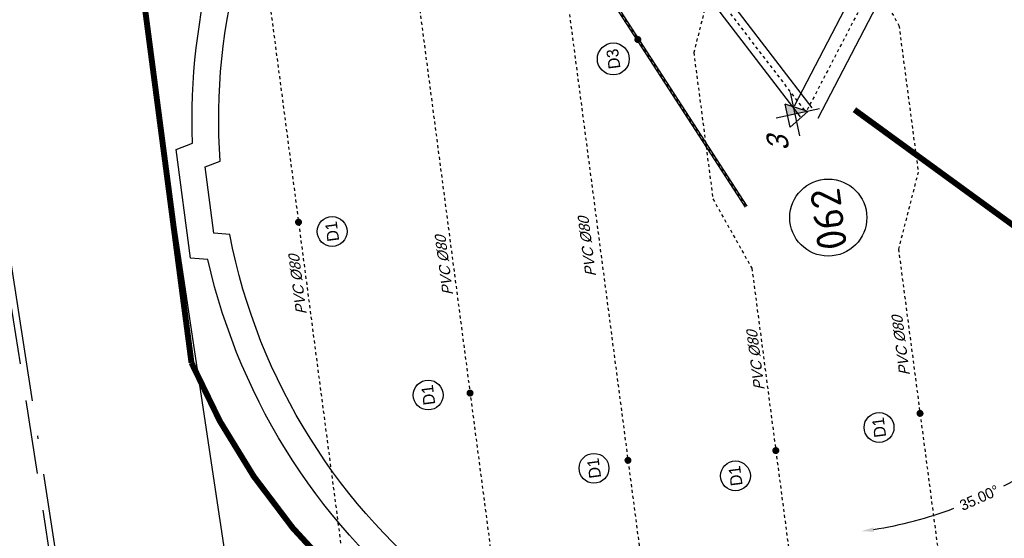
# Model space of a CAD drawing. Header units: metres. Extents: x 118052 to 118564, y 454784 to 455719.
# Tile 4 of 160: x 118171 to 118204, y 455175 to 455193. Entities that reach past the tile are written whole.
import ezdxf
from ezdxf.enums import TextEntityAlignment as Align

# ---------------------------------------------------------------- set-up
doc = ezdxf.new("R2010")
doc.units = ezdxf.units.M
doc.header["$LTSCALE"] = 0.5
doc.header["$PDMODE"] = 3
doc.header["$PDSIZE"] = 0.25
for name, pattern in [('ACAD_ISO10W100', [18, 12, -3, 0, -3]), ('DASHED', [19.05, 12.7, -6.35]), ('DASHED2', [0.375, 0.25, -0.125]), ('Tauw_L_Center1', [13, 8, -1.67, 1.66, -1.67]), ('Tauw_L_Center2', [6.499, 4, -0.833, 0.833, -0.833])]:
    doc.linetypes.add(name, pattern=pattern)
for name, color, linetype in [('_gebouwen', 7, 'Continuous'), ('_verharding', 7, 'Continuous'), ('A06-001-01', 7, 'Continuous'), ('BL00_WERKGRENS', 5, 'DASHED2'), ('EL_N_A_EB00----REVISIE~-_-----', 1, 'Continuous'), ('Grens', 1, 'ACAD_ISO10W100'), ('KABELLOOP', 6, 'Continuous'), ('Koningsstal VIEUWPORT', 254, 'Continuous'), ('ZU_N_-_AL999---LA_PE-63_vbr11__20_^200~M_-----', 7, 'Continuous'), ('ZU_N_-_AL999---LD_pvc80_sdr00__18_^200~-_-----', 7, 'Continuous'), ('ZU_N_-_AL999---LD_pvc80_sdr00__20_^200~M_-----', 7, 'Continuous'), ('ZU_N_-_DX1AMA--_maatvoering_ANG__18_^200', 7, 'Continuous'), ('ZU_N_-_EL999---LA_PE-63_zgr17~W_-----', 15, 'Continuous'), ('ZU_N_-_EL999---LD_PE-65_sdr00~H_-----', 2, 'Tauw_L_Center2'), ('ZU_N_-_EL999---LD_pvc80_sdr00~H_-----', 2, 'Tauw_L_Center2'), ('ZU_N_-_EL999---LS_GVK500_pgr05~H_-----', 2, 'Tauw_L_Center2'), ('ZU_N_-_EL999---LS_GVK500_pgr05~W_-----', 2, 'Continuous'), ('ZU_N_-_EL999---LW_gvk900_pgr05~H_-----', 2, 'Tauw_L_Center1'), ('ZU_N_-_EL999---LW_gvk900_pgr05~W_-----', 2, 'Continuous'), ('ZU_N_-_MB00----SYM_SONDERING~-_001--', 1, 'Continuous'), ('ZU_N_-_ML999---LA_PE-63_vbr11__20_^200~M_-----', 7, 'Continuous'), ('ZU_N_-_ML999---LD_pvc80_sdr00__20_^200~M_-----', 7, 'Continuous'), ('ZU_N_-_TB00----tekst__35_^200~-_-----', 7, 'Continuous')]:
    doc.layers.add(name, color=color, linetype=linetype)
doc.layers.add('_hekwerk', color=7, linetype='Continuous', lineweight=50)
doc.styles.add('civiel', font='civiel.shx')
doc.styles.add('ISOCPEUR', font='isocpeur.ttf', dxfattribs={"height": 2.5})
doc.styles.add('TAUW-ISOCP', font='tcb_isocp.shx')
doc.styles.add('tcb_isocp', font='tcb_isocp.shx')
doc.dimstyles.new('tzu18-dot_^200', dxfattribs={"dimscale": 200, "dimtxt": 1.8, "dimasz": 3, "dimexe": 2, "dimexo": 0, "dimgap": 0.5, "dimtad": 1, "dimdec": 0, "dimzin": 0, "dimdsep": 46, "dimtxsty": 'TAUW-ISOCP', "dimblk": 'DOTSMALL', "dimcen": 2, "dimdle": 1.5, "dimclre": 8, "dimadec": 0, "dimazin": 0, "dimtp": 1, "dimtm": 1, "dimtfac": 1, "dimtix": 1, "dimtmove": 1, "dimatfit": 3, "dimldrblk": 'DOTSMALL', "dimfxl": 1, "dimtvp": 0.5, "dimtolj": 1, "dimtzin": 0, "dimlwd": -1, "dimlwe": 5, "dimarcsym": 0})

# ---------------------------------------------------------------- blocks, each defined once
blk = doc.blocks.new('zusondg1')
for p, q in [((0, -1.056), (0, 0.819)), ((-0.934, 0), (0.934, 0)), ((-0.5, 0.315), (0, -0.551)), ((-0.5, 0.315), (0.5, 0.315)), ((0, -0.551), (0.5, 0.315))]:
    blk.add_line(p, q)
for points in [[(0, -0.551), (0, 0.315), (0.5, 0.315)], [(0, -0.551), (0, 0.315), (0.5, 0.315), (0, -0.551)]]:
    blk.add_solid(points)
blk = doc.blocks.new('*D166')
at = {"layer": 'Defpoints', "color": 0, "transparency": 16777216}
for p in [(-247920, 74162), (-254674, 64213), (-284966, 59849), (-262230, 59850), (-238585, 59852)]:
    blk.add_point(p, dxfattribs=at)
at = {"layer": 'ZU_N_-_DX1AMA--_maatvoering_ANG__18_^200', "transparency": 16777216}
for start, end in [(25.5292, 42.1663), (2.8409, 13.3477)]:
    blk.add_arc((-262230, 59850), 8725, start, end, dxfattribs=at)
for points in [[(-255815, 65657), (-255711, 65756), (-256061, 66020)], [(-253444, 60284), (-253588, 60281), (-253505, 59851)]]:
    blk.add_solid(points, dxfattribs=at)
at = {"layer": 'ZU_N_-_DX1AMA--_maatvoering_ANG__18_^200', "transparency": 16777216, "insert": (-254003, 62754), "char_height": 360, "attachment_point": 5, "rotation": 109.4384, "style": 'civiel'}
blk.add_mtext('\\A1;45.00°', dxfattribs=at)
blk = doc.blocks.new('_DotSmall')
at = {"color": 0, "linetype": 'ByBlock', "const_width": 0.5}
blk.add_lwpolyline([(-0.0625, 0, 1), (0.0625, 0, 1)], format="xyb", close=True, dxfattribs=at)
blk = doc.blocks.new('*D172')
at = {"layer": 'Defpoints', "color": 0, "transparency": 16777216}
for p in [(-284966, 59849), (-262230, 59850), (-238585, 59852), (-275369, 54182), (-278808, 48242)]:
    blk.add_point(p, dxfattribs=at)
at = {"layer": 'ZU_N_-_DX1AMA--_maatvoering_ANG__18_^200', "transparency": 16777216}
for start, end in [(181.7335, 193.0116), (200.4302, 213.2701)]:
    blk.add_arc((-262230, 59850), 14309, start, end, dxfattribs=at)
for points in [[(-276604, 59416), (-276460, 59418), (-276539, 59849)], [(-274134, 52041), (-274253, 51960), (-273951, 51643)]]:
    blk.add_solid(points, dxfattribs=at)
at = {"layer": 'ZU_N_-_DX1AMA--_maatvoering_ANG__18_^200', "transparency": 16777216, "insert": (-275934, 55733), "char_height": 360, "attachment_point": 5, "rotation": 286.7209, "style": 'TAUW-ISOCP'}
blk.add_mtext('\\A1;35.00°', dxfattribs=at)
blk = doc.blocks.new('A$C6DFC50BF')
at = {"layer": 'KABELLOOP', "linetype": 'DASHED', "const_width": 200}
blk.add_lwpolyline([(-5706, 21708, 0.593975), (-14559, -16810)], format="xyb", dxfattribs=at)
for points in [[(114096, 21708), (-5706, 21708)], [(-16511, -21622), (-15727, -20837), (-15727, -18037), (-127, -1637)]]:
    blk.add_lwpolyline(points, dxfattribs=at)
blk = doc.blocks.new('Leidingen')
at = {"layer": 'ZU_N_-_EL999---LA_PE-63_zgr17~W_-----'}
for points in [[(-244100.6, 72461.7), (-244100.6, 72429.8, -0.2894514), (-244208.4, 72259.1), (-265146.9, 62304.6)], [(-244037.6, 72461.7), (-244037.6, 72429.8, -0.2894514), (-244181.4, 72202.2), (-265119.8, 62247.7)]]:
    blk.add_lwpolyline(points, format="xyb", dxfattribs=at)
at = {"layer": 'ZU_N_-_EL999---LD_PE-65_sdr00~H_-----'}
blk.add_lwpolyline([(-244069.1, 72461.7), (-244069.1, 72429.8, -0.2894514), (-244194.9, 72230.7), (-265133.3, 62276.1)], format="xyb", dxfattribs=at)
at = {"layer": 'ZU_N_-_EL999---LD_pvc80_sdr00~H_-----'}
for points in [[(-243669.1, 77350.1), (-280415.9, 77350.1)], [(-243669.1, 72350.1), (-284155.4, 72350.1)], [(-243669.1, 67350.1), (-286328.2, 67350.1)], [(-243669.1, 62350.1), (-257229.9, 62350.1), (-259729.9, 63350.1), (-264729.9, 63350.1), (-267229.9, 62350.1), (-287344.2, 62350.1)], [(-243669.1, 57350.1), (-257229.9, 57350.1), (-259729.9, 56350.1), (-264729.9, 56350.1), (-267229.9, 57350.1), (-287344.2, 57350.1)]]:
    blk.add_lwpolyline(points, dxfattribs=at)
at = {"layer": 'ZU_N_-_EL999---LS_GVK500_pgr05~H_-----'}
blk.add_lwpolyline([(-189887.3, 47854.6), (-189888.3, 63534.5, 0.1989124), (-190108, 64064.8), (-203954.7, 77909.9, 0.1989124), (-204485.1, 78129.5), (-230375.5, 78127.9, 0.1316525), (-230750.5, 78027.4), (-244703.6, 69970.4), (-262229.9, 59850.1)], format="xyb", dxfattribs=at)
at = {"layer": 'ZU_N_-_EL999---LS_GVK500_pgr05~W_-----'}
for points in [[(-189637.3, 47854.6), (-189638.3, 63534.5, 0.1989124), (-189931.2, 64241.6), (-203778, 78086.7, 0.1989124), (-204485.1, 78379.5), (-230375.5, 78377.9, 0.1316525), (-230875.5, 78243.9), (-262354.9, 60066.6)], [(-190137.3, 47854.6), (-190138.3, 63534.5, 0.1989124), (-190284.7, 63888.1), (-204131.5, 77733.1, 0.1989124), (-204485.1, 77879.5), (-230375.5, 77877.9, 0.1316525), (-230625.5, 77810.9), (-262104.9, 59633.6)]]:
    blk.add_lwpolyline(points, format="xyb", dxfattribs=at)
at = {"layer": 'ZU_N_-_EL999---LW_gvk900_pgr05~H_-----'}
blk.add_lwpolyline([(-245638.2, 48260.9), (-262229.9, 59850.1)], dxfattribs=at)
at = {"layer": 'ZU_N_-_EL999---LW_gvk900_pgr05~W_-----'}
for points in [[(-245384.7, 48632.6), (-261972.2, 60219)], [(-245900, 47894.8), (-262487.6, 59481.1)]]:
    blk.add_lwpolyline(points, dxfattribs=at)
at = {"layer": 'ZU_N_-_ML999---LA_PE-63_vbr11__20_^200~M_-----', "flags": 128}
blk.add_lwpolyline([(-259050.1, 65168.2, 0, 0, 0), (-258988.5, 65065.3, 0, 91.8, 0), (-258993.2, 65073.1, 91.8, 169.7, 0), (-259006.5, 65095.4, 169.7, 221.7, 0), (-259026.5, 65128.8, 221.7, 240, 0), (-259050.1, 65168.2, 240, 221.7, 0), (-259073.7, 65207.6, 221.7, 169.7, 0), (-259093.7, 65241, 169.7, 91.8, 0), (-259107.1, 65263.3, 91.8, 0, 0), (-259111.8, 65271.1, 0, 0, 0), (-259050.1, 65168.2, 0, 0, 0), (-259315.6, 65611.4, 0, 0, 0)], format="xyseb", dxfattribs=at)
at = {"layer": 'ZU_N_-_ML999---LA_PE-63_vbr11__20_^200~M_-----'}
blk.add_circle((-259593.4, 66075.2), 540.6, dxfattribs=at)
at = {"layer": 'ZU_N_-_ML999---LD_pvc80_sdr00__20_^200~M_-----', "flags": 128}
for points in [[(-263687.7, 77350.1, 0, 0, 0), (-263640.9, 77460.6, 0, 91.8, 0), (-263644.4, 77452.1, 91.8, 169.7, 0), (-263654.6, 77428.2, 169.7, 221.7, 0), (-263669.8, 77392.3, 221.7, 240, 0), (-263687.7, 77350.1, 240, 221.7, 0), (-263705.6, 77307.8, 221.7, 169.7, 0), (-263720.8, 77271.9, 169.7, 91.8, 0), (-263730.9, 77248, 91.8, 0, 0), (-263734.5, 77239.6, 0, 0, 0), (-263687.7, 77350.1, 0, 0, 0), (-263950.4, 76730, 0, 0, 0)], [(-270177.8, 72350.1, 0, 0, 0), (-270187.7, 72230.5, 0, 91.8, 0), (-270186.9, 72239.6, 91.8, 169.7, 0), (-270184.8, 72265.5, 169.7, 221.7, 0), (-270181.5, 72304.3, 221.7, 240, 0), (-270177.8, 72350.1, 240, 221.7, 0), (-270174, 72395.8, 221.7, 169.7, 0), (-270170.8, 72434.6, 169.7, 91.8, 0), (-270168.6, 72460.5, 91.8, 0, 0), (-270167.9, 72469.7, 0, 0, 0), (-270177.8, 72350.1, 0, 0, 0), (-270102.5, 73259.1, 0, 0, 0)], [(-273131.5, 67350.1, 0, 0, 0), (-273119.6, 67230.7, 0, 91.8, 0), (-273120.5, 67239.8, 91.8, 169.7, 0), (-273123.1, 67265.6, 169.7, 221.7, 0), (-273126.9, 67304.4, 221.7, 240, 0), (-273131.5, 67350.1, 240, 221.7, 0), (-273136, 67395.8, 221.7, 169.7, 0), (-273139.9, 67434.5, 169.7, 91.8, 0), (-273142.4, 67460.4, 91.8, 0, 0), (-273143.4, 67469.5, 0, 0, 0), (-273131.5, 67350.1, 0, 0, 0), (-273198.4, 68022.6, 0, 0, 0)], [(-273453, 62350.1, 0, 0, 0), (-273403, 62241, 0, 91.8, 0), (-273406.8, 62249.3, 91.8, 169.7, 0), (-273417.7, 62272.9, 169.7, 221.7, 0), (-273433.9, 62308.3, 221.7, 240, 0), (-273453, 62350.1, 240, 221.7, 0), (-273472.2, 62391.8, 221.7, 169.7, 0), (-273488.4, 62427.2, 169.7, 91.8, 0), (-273499.3, 62450.8, 91.8, 0, 0), (-273503.1, 62459.1, 0, 0, 0), (-273453, 62350.1, 0, 0, 0), (-273914.8, 63356.4, 0, 0, 0)], [(-272838.7, 57350.1, 0, 0, 0), (-272814.7, 57232.5, 0, 91.8, 0), (-272816.5, 57241.4, 91.8, 169.7, 0), (-272821.7, 57266.9, 169.7, 221.7, 0), (-272829.5, 57305.1, 221.7, 240, 0), (-272838.7, 57350.1, 240, 221.7, 0), (-272847.8, 57395.1, 221.7, 169.7, 0), (-272855.6, 57433.2, 169.7, 91.8, 0), (-272860.8, 57458.7, 91.8, 0, 0), (-272862.6, 57467.7, 0, 0, 0), (-272838.7, 57350.1, 0, 0, 0), (-273030.2, 58291, 0, 0, 0)]]:
    blk.add_lwpolyline(points, format="xyseb", dxfattribs=at)
at = {"layer": 'ZU_N_-_ML999---LD_pvc80_sdr00__20_^200~M_-----'}
for centre in [(-264147.3, 76265.1), (-270060.8, 73762.2), (-273248.4, 68524.9), (-274125.3, 63815.3), (-273131, 58785.7)]:
    blk.add_circle(centre, 504.8, dxfattribs=at)
at = {"layer": 'EL_N_A_EB00----REVISIE~-_-----'}
blk.add_blockref('A$C6DFC50BF', (-262229.9, 59850.1), dxfattribs=at)
at = {"layer": 'ZU_N_-_MB00----SYM_SONDERING~-_001--', "xscale": 799.9999999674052, "yscale": 800.0000000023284, "zscale": 799.9999999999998, "rotation": 4.735440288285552}
blk.add_blockref('zusondg1', (-262244, 60225.1), dxfattribs=at)
at = {"layer": 'ZU_N_-_AL999---LA_PE-63_vbr11__20_^200~M_-----', "style": 'tcb_isocp'}
blk.add_text('D3', height=400, dxfattribs=at).set_placement((-259593.4, 66075.2), align=Align.MIDDLE)
at = {"layer": 'ZU_N_-_AL999---LD_pvc80_sdr00__18_^200~-_-----', "style": 'tcb_isocp', "oblique": 20.00024}
for p in [(-266809, 77475.5), (-266809, 72481), (-266809, 67604.8), (-271363.9, 62452.5), (-271511.7, 57517.2)]:
    blk.add_text('PVC %%12980', height=360, dxfattribs=at).set_placement(p)
at = {"layer": 'ZU_N_-_AL999---LD_pvc80_sdr00__20_^200~M_-----', "style": 'tcb_isocp'}
for p in [(-264147.3, 76265.1), (-270060.8, 73762.2), (-273248.4, 68524.9), (-274125.3, 63815.3), (-273131, 58785.7)]:
    blk.add_text('D1', height=400, dxfattribs=at).set_placement(p, align=Align.MIDDLE)
at = {"layer": 'ZU_N_-_TB00----tekst__35_^200~-_-----', "style": 'tcb_isocp', "oblique": 20.00024}
blk.add_text('3', height=700, rotation=1.43544, dxfattribs=at).set_placement((-263175.9, 60927.4), align=Align.MIDDLE)
at = {"layer": 'ZU_N_-_DX1AMA--_maatvoering_ANG__18_^200'}
for base, line1, line2, override, picture, middle in [((-254674.5, 64212.8), ((-238585.1, 59851.6), (-284965.7, 59848.6)), ((-262229.9, 59850.1), (-247920.1, 74161.7)), {"dimasz": 2.16, "dimexe": 0, "dimgap": 0.6, "dimtad": 0, "dimtxsty": 'civiel', "dimcen": 0.1, "dimdle": 0, "dimclrd": 256, "dimclre": 3, "dimclrt": 256, "dimadec": 2, "dimtm": 0, "dimtofl": 0, "dimtmove": 0, "dimtvp": 0}, '*D166', (-254002.6, 62753.6)), ((-275368.5, 54182.3), ((-278808.3, 48241.8), (-262229.9, 59850.1)), ((-238585.1, 59851.6), (-284965.7, 59848.6)), {"dimasz": 2.16, "dimexe": 0, "dimgap": 0.6, "dimtad": 0, "dimcen": 0.1, "dimdle": 0, "dimclrd": 256, "dimclrt": 256, "dimadec": 2, "dimtm": 0, "dimtofl": 0, "dimtmove": 0, "dimtvp": 0}, '*D172', (-275933.9, 55733.2))]:
    dim = blk.add_angular_dim_2l(base=base, line1=line1, line2=line2, dimstyle='tzu18-dot_^200', override=override, dxfattribs=at)
    dim.commit()
    dim.dimension.update_dxf_attribs({"geometry": picture, "text_midpoint": middle, "dimtype": 162})

msp = doc.modelspace()

# ---------------------------------------------------------------- linework, layer by layer
at = {"layer": '_gebouwen'}
msp.add_lwpolyline([(118181.197, 455200.887), (118178.963, 455202.58), (118180.014, 455203.922), (118182.236, 455202.241, -0.172207), (118193.902, 455209.122), (118193.942, 455209.652), (118196.185, 455209.946), (118196.375, 455209.446, -0.378484), (118217.636, 455193.112), (118218.169, 455193.057), (118218.463, 455190.814), (118217.961, 455190.639, -0.378546), (118201.628, 455169.374), (118201.573, 455168.841), (118199.33, 455168.547), (118199.154, 455169.049, -0.378608), (118177.888, 455185.387), (118177.358, 455185.427), (118177.064, 455187.67), (118177.564, 455187.86, -0.171937)], format="xyb", close=True, dxfattribs=at)
msp.add_circle((118198.083, 455185.957), 1.3, dxfattribs=at)
at = {"layer": '_hekwerk', "lineweight": -2}
msp.add_lwpolyline([(118271.822, 455327.372), (118271.786, 455334.587), (118269.558, 455347.086), (118266.916, 455360.435), (118264.179, 455377.589), (118261.905, 455395.088), (118155.656, 455382.243), (118160.288, 455306.62), (118162.379, 455281.874), (118167.107, 455249.728), (118171.917, 455216.499), (118172.227, 455212.736), (118173.912, 455200.03), (118178.156, 455171.751), (118179.927, 455159.531), (118195.458, 455159.382), (118211.563, 455159.423), (118222.611, 455159.64), (118292.649, 455168.53), (118294.119, 455171.383), (118292.823, 455193.84), (118292.216, 455198.358)], dxfattribs=at)
at = {"layer": '_verharding'}
msp.add_lwpolyline([(118210.938, 455172.707, -0.112686), (118202.456, 455168.628), (118202.395, 455168.041), (118198.722, 455167.56), (118198.528, 455168.115, -0.360075), (118177.147, 455184.54), (118176.561, 455184.585), (118176.079, 455188.258), (118176.631, 455188.468, -0.153254), (118179.976, 455200.684), (118177.691, 455202.415), (118179.851, 455205.174), (118182.109, 455203.465, -0.153422), (118193.055, 455209.863), (118193.1, 455210.449), (118196.773, 455210.931), (118196.983, 455210.379, -0.029144), (118199.446, 455210.326, -0.029144)], format="xyb", dxfattribs=at)
at = {"layer": 'BL00_WERKGRENS', "color": 0, "ltscale": 20}
msp.add_lwpolyline([(118294.117, 455236.368), (118295.374, 455223.355), (118295.374, 455223.355), (118295.374, 455223.355), (118295.374, 455223.355), (118296.273, 455214.231), (118296.273, 455214.231), (118290.481, 455213.43), (118291.16, 455208.619), (118296.86, 455209.365), (118296.86, 455209.365), (118297.663, 455203.402), (118297.932, 455201.412), (118298.98, 455193.652), (118301.776, 455161.403), (118218.166, 455150.484), (118200.279, 455149.825), (118175.355, 455151.755), (118174.266, 455158.784), (118166.041, 455211.92), (118154.653, 455285.486)], dxfattribs=at)
at = {"layer": 'Grens', "color": 0, "ltscale": 0.8}
msp.add_lwpolyline([(118151.61, 455337.106), (118154.852, 455285.508), (118175.843, 455149.912), (118200.242, 455148.022), (118218.316, 455148.688), (118255.06, 455153.495), (118260.058, 455154.209), (118295.016, 455158.783), (118303.72, 455159.82), (118300.77, 455193.851), (118299.452, 455203.636), (118297.465, 455203.375), (118296.686, 455209.141), (118296.051, 455214.404), (118295.183, 455223.332), (118297.129, 455223.573), (118295.905, 455236.571), (118293.32, 455256.334), (118287.853, 455288.525), (118283.197, 455313.669), (118281.487, 455316.075), (118280.197, 455323.406), (118280.197, 455323.406), (118279.497, 455328.397)], dxfattribs=at)

# ---------------------------------------------------------------- block references
at = {"layer": 'Koningsstal VIEUWPORT', "color": 6, "xscale": 0.0009975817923, "yscale": 0.0009975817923, "zscale": 0.0009975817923, "rotation": 97.46987594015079}
msp.add_blockref('Leidingen', (118222.52, 455456.651), dxfattribs=at)

# ---------------------------------------------------------------- texts
at = {"layer": 'A06-001-01', "style": 'ISOCPEUR'}
msp.add_text('062', height=1, rotation=97.7506, dxfattribs=at).set_placement((118198.73, 455184.934))

doc.saveas('drawing.dxf')
